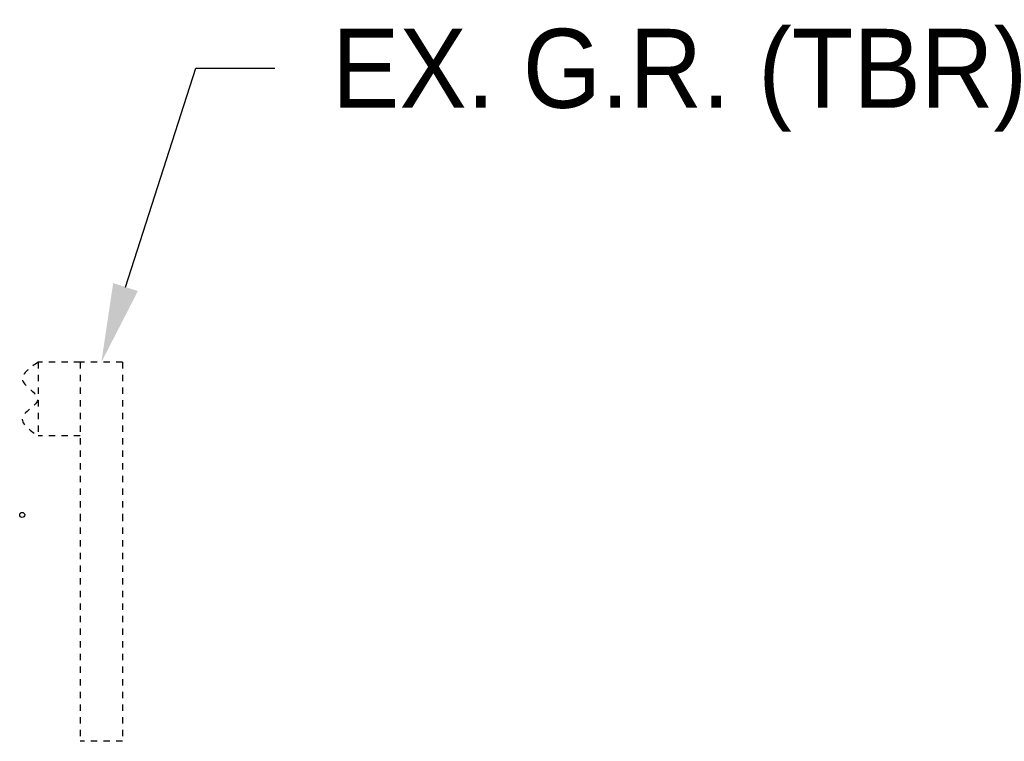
# Model space of a CAD drawing. Header units: feet. Extents: x 161250 to 169758, y 287353 to 289076.
# Tile 35 of 36: x 169055 to 169070, y 288295 to 288306. Entities that reach past the tile are written whole.
import ezdxf
from ezdxf import colors
from ezdxf.entities.mleader import LeaderData, LeaderLine
from ezdxf.math import Vec2, Vec3

# ---------------------------------------------------------------- set-up
doc = ezdxf.new("R2010")
doc.units = ezdxf.units.FT
doc.header["$MEASUREMENT"] = 0
doc.linetypes.add('OhDOT_USTN2', pattern=[0.11, 0.069, -0.041])
for name, color, linetype in [('RD_P_Text', 1, 'Continuous'), ('RD_X_GR_Rt', 133, 'grrtex'), ('RD_X_Text', 9, 'Continuous')]:
    doc.layers.add(name, color=color, linetype=linetype)
doc.styles.add('Slanted-Normal', font='font31.shx', dxfattribs={"height": 0.1})
doc.linetypes.add('grrtex', pattern='A,0,[1,GRREX,S=1,R=0,X=0,Y=0],-0.3125', length=0.3125)

msp = doc.modelspace()

# ---------------------------------------------------------------- linework, layer by layer
at = {"layer": 'RD_X_GR_Rt', "linetype": 'OhDOT_USTN2', "flags": 128}
for points in [[(169054.875, 288300.884), (169054.875, 288299.717)], [(169055.542, 288300.884), (169054.875, 288300.884)], [(169056.209, 288300.884), (169055.542, 288300.884)], [(169055.542, 288300.884), (169055.542, 288298.467)], [(169056.209, 288300.884), (169056.209, 288298.467)], [(169055.542, 288299.717), (169054.875, 288299.717)], [(169055.542, 288298.467), (169055.542, 288294.884)], [(169056.209, 288298.467), (169056.209, 288294.884)], [(169056.209, 288294.884), (169055.542, 288294.884)]]:
    msp.add_lwpolyline(points, dxfattribs=at)
at = {"layer": 'RD_X_GR_Rt', "linetype": 'OhDOT_USTN2'}
msp.add_spline([(169054.875, 288300.884), (169054.628, 288300.592), (169054.866, 288300.298), (169054.628, 288300.016), (169054.875, 288299.717)], degree=3, dxfattribs=at)
at = {"layer": 'RD_X_Text'}
msp.add_circle((169054.622, 288298.467), 0.04, dxfattribs=at)

# ---------------------------------------------------------------- leaders
at = {"layer": 'RD_P_Text'}
ml = msp.add_multileader_mtext('Standard', dxfattribs=at)
ml.set_content('EX. G.R. (TBR)', color=256, style='Slanted-Normal')
ml.set_leader_properties(color=256, linetype='ByLayer', lineweight=-1)
ml.build(insert=Vec2(0, 0))
ml.multileader.update_dxf_attribs({"dogleg_length": 0.125, "arrow_head_size": 1.25, "scale": 10})
ctx = ml.context
ctx.base_point, ctx.scale, ctx.char_height, ctx.arrow_head_size, ctx.landing_gap_size, ctx.plane_origin = Vec3(169058.622, 288305.536), 10, 1.25, 1.25, 0.9, Vec3(169055.875, 288300.884)
notes = []
notes.append((ctx, [(1, (1, 1, 0), (169057.372, 288305.536), (1, 0), 1.25, [(0, [(169055.875, 288300.884)], 0, [])])]))
ctx.mtext.insert, ctx.mtext.flow_direction = Vec3(169059.522, 288306.161), 5
for ctx, leaders in notes:
    for number, flags, end, landing, length, lines in leaders:
        leader = LeaderData()
        leader.index, (leader.has_last_leader_line, leader.has_dogleg_vector, leader.attachment_direction) = number, flags
        leader.last_leader_point, leader.dogleg_vector, leader.dogleg_length = Vec3(end), Vec3(landing), length
        for number, points, colour, breaks in lines:
            line = LeaderLine()
            line.index, line.vertices, line.color, line.breaks = number, Vec3.list(points), colors.encode_raw_color(colour), breaks
            leader.lines.append(line)
        ctx.leaders.append(leader)

doc.saveas('drawing.dxf')
